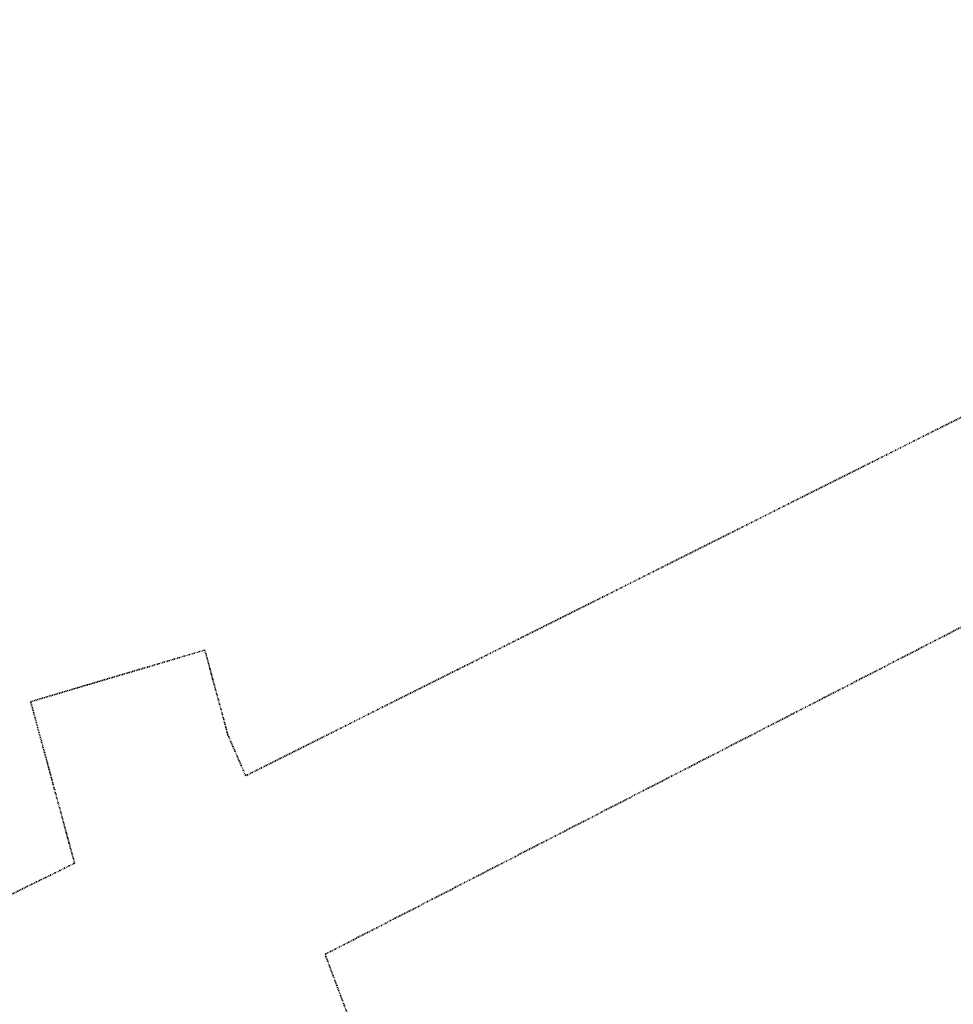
# Model space of a CAD drawing. Header units: metres. Extents: x 169249 to 194689, y 406250 to 412203.
# Tile 2 of 14: x 178932 to 180545, y 407959 to 409661. Entities that reach past the tile are written whole.
import ezdxf

# ---------------------------------------------------------------- set-up
doc = ezdxf.new("R2010")
doc.units = ezdxf.units.M
doc.linetypes.add('AL-TEKENBLADGRENS', pattern=[11.5, 2.5, -1.5, 1, -1.5, 1, -1.5, 2.5])
doc.layers.add('X-XX-AL-TEKENBLADGRENS-G', color=7, linetype='AL-TEKENBLADGRENS', lineweight=35)

msp = doc.modelspace()

# ---------------------------------------------------------------- linework, layer by layer
at = {"layer": 'X-XX-AL-TEKENBLADGRENS-G'}
for points in [[(183112.6, 409661, 0), (181934.1, 409497.2, 0), (181576, 409477.9, 0), (181380.5, 409402.7, 0), (181348.1, 409368.9, 0), (179688.8, 408537.5, 0), (179322.3, 408353.8, 0), (179291.5, 408424.3, 0), (179251.7, 408571.1, 0), (178950.6, 408481.9, 0), (179026.6, 408202.5, 0), (178645.2, 408015, 0), (178496.7, 408130.5, 0), (178197, 408003.3, 0), (177935.6, 407601.6, 0), (177344.8, 407184.5, 0), (176213.4, 406694.8, 0), (175774.3, 406688.9, 0), (175550.3, 406607.6, 0)], [(179459.6, 408045.1, 0), (179824.9, 408233, 0), (181328.2, 409006.4, 0), (181394.8, 409023.7, 0), (181539.4, 409117.4, 0), (181648.4, 409103.8, 0), (181736.8, 409149.6, 0), (182661.6, 409265, 0)], [(175476.5, 406256.3, 0), (176494.2, 406305.5, 0), (177082.1, 406540.7, 0), (177580.1, 406718.5, 0), (177790, 406830.4, 0), (177908.3, 406944.9, 0), (178194.4, 407398.6, 0), (178251.2, 407448.2, 0), (178768, 407708.7, 0), (179155.5, 407904.1, 0), (179191.4, 407837.8, 0), (179277.5, 407554.4, 0), (179577.5, 407666.4, 0), (179552.6, 407795.8, 0), (179459.6, 408045.1, 0)]]:
    msp.add_polyline3d(points, dxfattribs=at)

doc.saveas('drawing.dxf')
